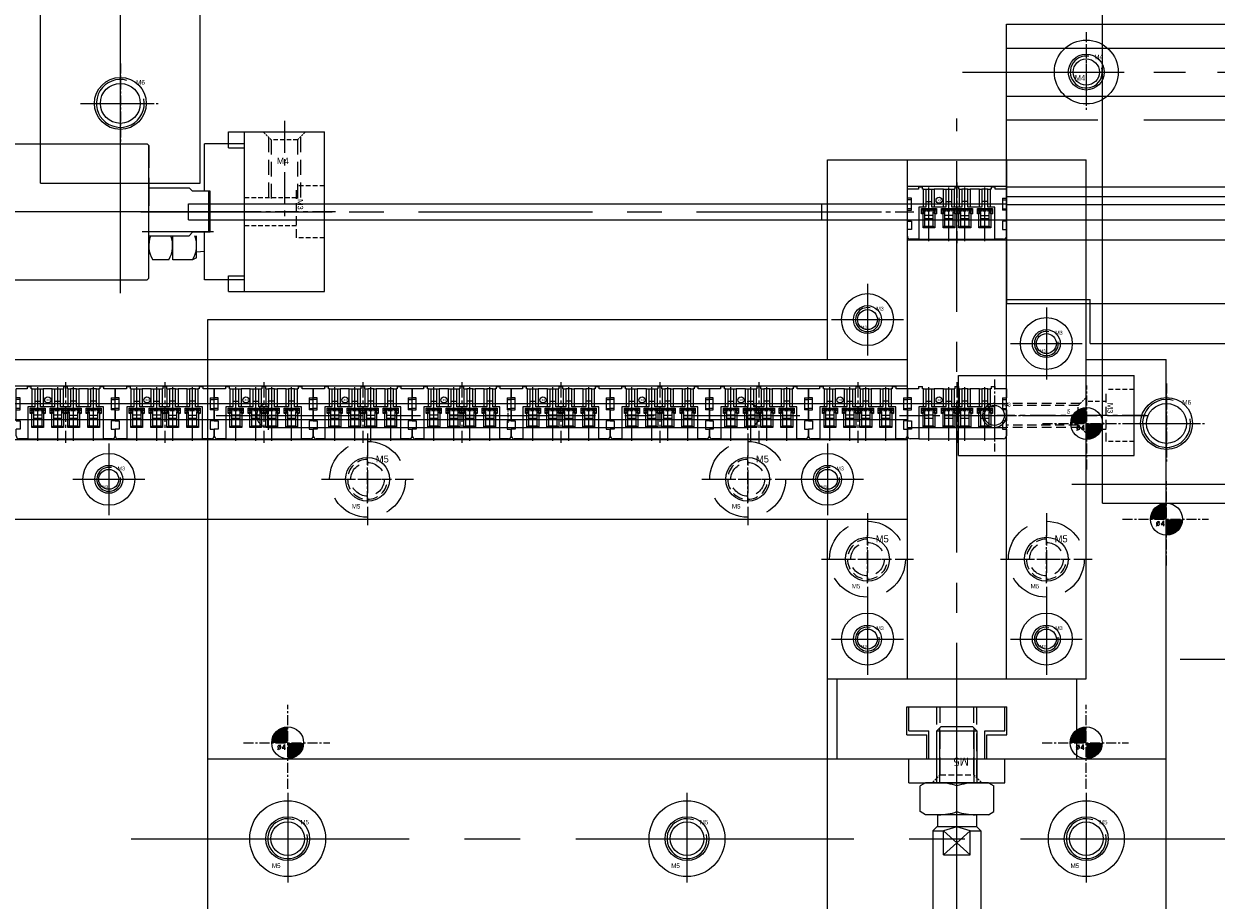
# Model space of a CAD drawing. Header units: millimetres. Extents: x -1657 to 8845, y -11980 to 3013.
# Tile 115 of 256: x 136 to 285, y 552 to 662. Entities that reach past the tile are written whole.
import ezdxf

# ---------------------------------------------------------------- set-up
doc = ezdxf.new("R2010")
doc.units = ezdxf.units.MM
doc.linetypes.add('CENTER', pattern=[2, 1.25, -0.25, 0.25, -0.25])
doc.linetypes.add('DASHED', pattern=[0.75, 0.5, -0.25])
for name, color, linetype in [('图层1', 5, 'Continuous'), ('图层10', 192, 'Continuous'), ('图层11', 234, 'Continuous'), ('图层13', 17, 'Continuous'), ('图层138', 141, 'Continuous'), ('图层167', 7, 'Continuous'), ('图层178', 11, 'Continuous'), ('图层2', 2, 'Continuous'), ('图层3', 6, 'Continuous'), ('图层4', 241, 'Continuous'), ('图层5', 111, 'Continuous'), ('图层6', 151, 'Continuous'), ('图层60', 143, 'Continuous'), ('图层64', 190, 'Continuous'), ('图层8', 201, 'Continuous'), ('图层82', 193, 'Continuous'), ('图层86', 101, 'Continuous'), ('图层9', 32, 'Continuous'), ('推料气缸', 251, 'Continuous'), ('错位', 252, 'Continuous')]:
    doc.layers.add(name, color=color, linetype=linetype)
doc.styles.add('SIMPLEX', font='SIMPLEX')

# ---------------------------------------------------------------- blocks, each defined once
blk = doc.blocks.new('A7B7')
at = {"color": 1, "lineweight": 9, "ltscale": 0.03}
for p, q in [((0, 0), (0, -6.72)), ((2.5, 0), (2.5, -6.72)), ((4.5, 0), (4.5, -6.72)), ((7, 0), (7, -6.72))]:
    blk.add_line(p, q, dxfattribs=at)
at = {"color": 1, "linetype": 'CENTER', "ltscale": 1.5196}
blk.add_line((3.5, -7.32), (3.5, 0.27), dxfattribs=at)
at = {"color": 7, "linetype": 'Continuous', "lineweight": 15}
for p, q in [((-2.7, -1.43), (-2.7, -0.6)), ((-2.2, -1.43), (-2.7, -1.43)), ((-2.35, -0.25), (-1.25, -0.25)), ((-2.2, -2.48), (-2.2, -1.43)), ((8.25, -0.25), (-1.25, -0.25)), ((-1.25, -0.25), (-1.25, -4.25)), ((8.25, -0.25), (9.35, -0.25)), ((8.25, -4.25), (8.25, -0.25)), ((9.2, -2.48), (9.2, -1.43)), ((9.2, -1.43), (9.7, -1.43)), ((9.7, -0.6), (9.7, -1.43)), ((-2.7, -3.85), (-2.7, -2.48)), ((-2.7, -2.48), (-2.2, -2.48)), ((-0.74, -1.66), (-0.54, -1.86)), ((-0.74, -3.39), (-0.74, -1.66)), ((-0.74, -1.66), (0.74, -1.66)), ((-0.54, -1.86), (-0.54, -3.59)), ((0.54, -1.86), (-0.54, -1.86)), ((-0.54, -2.76), (0.54, -2.76)), ((0.74, -1.66), (0.54, -1.86)), ((0.54, -3.59), (0.54, -1.86)), ((0.74, -1.66), (0.74, -3.39)), ((1.76, -1.66), (1.96, -1.86)), ((1.76, -3.39), (1.76, -1.66)), ((1.76, -1.66), (3.24, -1.66)), ((1.96, -1.86), (1.96, -3.59)), ((3.04, -1.86), (1.96, -1.86)), ((1.96, -2.76), (3.04, -2.76)), ((3.24, -1.66), (3.04, -1.86)), ((3.04, -3.59), (3.04, -1.86)), ((3.24, -1.66), (3.24, -3.39)), ((3.76, -1.66), (3.96, -1.86)), ((3.76, -3.39), (3.76, -1.66)), ((3.76, -1.66), (5.24, -1.66)), ((3.96, -1.86), (3.96, -3.59)), ((5.04, -1.86), (3.96, -1.86)), ((3.96, -2.76), (5.04, -2.76)), ((5.24, -1.66), (5.04, -1.86)), ((5.04, -3.59), (5.04, -1.86)), ((5.24, -1.66), (5.24, -3.39)), ((6.26, -1.66), (6.46, -1.86)), ((6.26, -3.39), (6.26, -1.66)), ((6.26, -1.66), (7.74, -1.66)), ((6.46, -1.86), (6.46, -3.59)), ((7.54, -1.86), (6.46, -1.86)), ((6.46, -2.76), (7.54, -2.76)), ((7.74, -1.66), (7.54, -1.86)), ((7.54, -3.59), (7.54, -1.86)), ((7.74, -1.66), (7.74, -3.39)), ((9.7, -2.48), (9.2, -2.48)), ((9.7, -2.48), (9.7, -3.85)), ((-2.7, -3.85), (-2.7, -4.05)), ((-2.7, -3.85), (-2.2, -3.85)), ((-2.7, -4.05), (-2.7, -5.15)), ((-2.2, -4.05), (-2.7, -4.05)), ((-2.2, -5.35), (-2.2, -3.85)), ((-1.25, -4.25), (-0.67, -4.25)), ((-0.74, -3.59), (-0.94, -3.39)), ((-0.94, -4.08), (-0.94, -3.39)), ((-0.94, -3.39), (-0.74, -3.39)), ((-0.74, -3.88), (-0.94, -4.08)), ((0.94, -4.08), (-0.94, -4.08)), ((-0.74, -3.39), (-0.54, -3.59)), ((-0.74, -3.59), (-0.74, -3.88)), ((-0.54, -3.59), (-0.74, -3.59)), ((-0.74, -3.88), (0.74, -3.88)), ((-0.67, -4.25), (-0.37, -4.25)), ((-0.67, -6.5), (-0.67, -4.25)), ((0.54, -3.21), (-0.54, -3.21)), ((-0.54, -3.88), (-0.54, -3.59)), ((-0.37, -4.25), (-0.37, -6.5)), ((0.38, -4.25), (0.68, -4.25)), ((0.38, -6.5), (0.38, -4.25)), ((0.74, -3.39), (0.54, -3.59)), ((0.54, -3.59), (0.54, -3.88)), ((0.74, -3.59), (0.54, -3.59)), ((0.68, -4.25), (1.83, -4.25)), ((0.68, -4.25), (0.68, -6.5)), ((0.74, -3.59), (0.94, -3.39)), ((0.74, -3.39), (0.94, -3.39)), ((0.74, -3.88), (0.74, -3.59)), ((0.74, -3.88), (0.94, -4.08)), ((0.94, -3.39), (0.94, -4.08)), ((1.76, -3.59), (1.56, -3.39)), ((1.56, -4.08), (1.56, -3.39)), ((1.56, -3.39), (1.76, -3.39)), ((1.76, -3.88), (1.56, -4.08)), ((3.44, -4.08), (1.56, -4.08)), ((1.76, -3.39), (1.96, -3.59)), ((1.76, -3.59), (1.76, -3.88)), ((1.96, -3.59), (1.76, -3.59)), ((1.76, -3.88), (3.24, -3.88)), ((1.83, -4.25), (2.13, -4.25)), ((1.83, -6.5), (1.83, -4.25)), ((3.04, -3.21), (1.96, -3.21)), ((1.96, -3.88), (1.96, -3.59)), ((2.13, -4.25), (2.13, -6.5)), ((2.88, -4.25), (3.18, -4.25)), ((2.88, -6.5), (2.88, -4.25)), ((3.24, -3.39), (3.04, -3.59)), ((3.04, -3.59), (3.04, -3.88)), ((3.24, -3.59), (3.04, -3.59)), ((3.18, -4.25), (3.83, -4.25)), ((3.18, -4.25), (3.18, -6.5)), ((3.24, -3.59), (3.44, -3.39)), ((3.24, -3.39), (3.44, -3.39)), ((3.24, -3.88), (3.24, -3.59)), ((3.24, -3.88), (3.44, -4.08)), ((3.44, -3.39), (3.44, -4.08)), ((3.76, -3.59), (3.56, -3.39)), ((3.56, -4.08), (3.56, -3.39)), ((3.56, -3.39), (3.76, -3.39)), ((3.76, -3.88), (3.56, -4.08)), ((5.44, -4.08), (3.56, -4.08)), ((3.76, -3.39), (3.96, -3.59)), ((3.76, -3.59), (3.76, -3.88)), ((3.96, -3.59), (3.76, -3.59)), ((3.76, -3.88), (5.24, -3.88)), ((3.83, -4.25), (4.13, -4.25)), ((3.83, -6.5), (3.83, -4.25)), ((3.96, -3.21), (5.04, -3.21)), ((3.96, -3.59), (3.96, -3.88)), ((4.13, -4.25), (4.13, -6.5)), ((4.88, -4.25), (5.18, -4.25)), ((4.88, -6.5), (4.88, -4.25)), ((5.24, -3.39), (5.04, -3.59)), ((5.04, -3.88), (5.04, -3.59)), ((5.24, -3.59), (5.04, -3.59)), ((5.18, -4.25), (6.33, -4.25)), ((5.18, -4.25), (5.18, -6.5)), ((5.24, -3.59), (5.44, -3.39)), ((5.24, -3.39), (5.44, -3.39)), ((5.24, -3.88), (5.24, -3.59)), ((5.24, -3.88), (5.44, -4.08)), ((5.44, -3.39), (5.44, -4.08)), ((6.26, -3.59), (6.06, -3.39)), ((6.06, -4.08), (6.06, -3.39)), ((6.06, -3.39), (6.26, -3.39)), ((6.26, -3.88), (6.06, -4.08)), ((7.94, -4.08), (6.06, -4.08)), ((6.26, -3.39), (6.46, -3.59)), ((6.26, -3.59), (6.26, -3.88)), ((6.46, -3.59), (6.26, -3.59)), ((6.26, -3.88), (7.74, -3.88)), ((6.33, -4.25), (6.63, -4.25)), ((6.33, -6.5), (6.33, -4.25)), ((6.46, -3.21), (7.54, -3.21)), ((6.46, -3.59), (6.46, -3.88)), ((6.63, -4.25), (6.63, -6.5)), ((7.38, -4.25), (7.68, -4.25)), ((7.38, -6.5), (7.38, -4.25)), ((7.74, -3.39), (7.54, -3.59)), ((7.54, -3.88), (7.54, -3.59)), ((7.74, -3.59), (7.54, -3.59)), ((7.68, -4.25), (8.25, -4.25)), ((7.68, -4.25), (7.68, -6.5)), ((7.74, -3.59), (7.94, -3.39)), ((7.74, -3.39), (7.94, -3.39)), ((7.74, -3.88), (7.74, -3.59)), ((7.74, -3.88), (7.94, -4.08)), ((7.94, -3.39), (7.94, -4.08)), ((9.2, -3.85), (9.2, -5.35)), ((9.7, -3.85), (9.2, -3.85)), ((9.2, -4.05), (9.7, -4.05)), ((9.7, -3.85), (9.7, -4.05)), ((9.7, -4.05), (9.7, -5.15)), ((-2.7, -5.15), (-2.7, -5.35)), ((-2.2, -5.15), (-2.7, -5.15)), ((-2.2, -5.35), (-2.7, -5.35)), ((-2.7, -6.5), (-2.7, -5.35)), ((-0.37, -4.95), (0.38, -4.95)), ((2.13, -4.95), (2.88, -4.95)), ((4.88, -4.95), (4.13, -4.95)), ((7.38, -4.95), (6.63, -4.95)), ((9.2, -5.15), (9.7, -5.15)), ((9.2, -5.35), (9.7, -5.35)), ((9.7, -5.15), (9.7, -5.35)), ((9.7, -5.35), (9.7, -6.5)), ((-2.7, -6.5), (-1.3, -6.5)), ((-1.3, -6.5), (-1.3, -6.8)), ((-0.8, -6.8), (-1.3, -6.8)), ((-0.8, -6.5), (-0.67, -6.5)), ((-0.8, -6.8), (-0.8, -6.5)), ((-0.37, -6.5), (-0.67, -6.5)), ((-0.37, -6.5), (0.38, -6.5)), ((0.68, -6.5), (0.38, -6.5)), ((0.68, -6.5), (1.83, -6.5)), ((2.13, -6.5), (1.83, -6.5)), ((2.13, -6.5), (2.88, -6.5)), ((3.18, -6.5), (2.88, -6.5)), ((3.18, -6.5), (3.25, -6.5)), ((3.25, -6.5), (3.25, -6.8)), ((3.75, -6.8), (3.25, -6.8)), ((3.75, -6.5), (3.83, -6.5)), ((3.75, -6.8), (3.75, -6.5)), ((4.13, -6.5), (3.83, -6.5)), ((4.88, -6.5), (4.13, -6.5)), ((5.18, -6.5), (4.88, -6.5)), ((5.18, -6.5), (6.33, -6.5)), ((6.63, -6.5), (6.33, -6.5)), ((7.38, -6.5), (6.63, -6.5)), ((7.68, -6.5), (7.38, -6.5)), ((7.68, -6.5), (7.8, -6.5)), ((7.8, -6.5), (7.8, -6.8)), ((8.3, -6.8), (7.8, -6.8)), ((8.3, -6.8), (8.3, -6.5)), ((8.3, -6.5), (9.7, -6.5))]:
    blk.add_line(p, q, dxfattribs=at)
at = {"color": 1, "linetype": 'CENTER', "lineweight": 15, "ltscale": 0.34336}
for p, q in [((-0.86, -3.74), (0.86, -3.74)), ((1.64, -3.74), (3.36, -3.74)), ((3.64, -3.74), (5.36, -3.74)), ((6.14, -3.74), (7.86, -3.74))]:
    blk.add_line(p, q, dxfattribs=at)
at = {"color": 7, "linetype": 'Continuous'}
blk.add_circle((5.73, -5.11), 0.388, dxfattribs=at)
at = {"color": 7, "linetype": 'Continuous', "lineweight": 15}
for centre, start, end in [((-2.35, -0.6), 90, 180), ((9.35, -0.6), 0, 90)]:
    blk.add_arc(centre, 0.35, start, end, dxfattribs=at)
at = {"color": 7, "linetype": 'Continuous', "insert": (5.46, -4.9), "char_height": 0.33, "width": 1.0371, "attachment_point": 1}
blk.add_mtext('xx', dxfattribs=at)
blk = doc.blocks.new('5P1')
at = {"color": 1, "linetype": 'CENTER', "ltscale": 2.3}
for p, q in [((0, 5.75), (0, -5.75)), ((-5.75, 0), (5.75, 0))]:
    blk.add_line(p, q, dxfattribs=at)
at = {"color": 4, "linetype": 'DASHED', "ltscale": 9.943333}
blk.add_circle((0, 0), 4.75, dxfattribs=at)
at = {"ltscale": 3}
blk.add_circle((0, 0), 2.75, dxfattribs=at)
blk.add_text('M5', height=0.56).set_placement((-1.97, -3.66))
blk = doc.blocks.new('5E')
at = {"color": 1, "linetype": 'CENTER', "ltscale": 1.2}
for p, q in [((0, -3), (0, 3)), ((-3, 0), (3, 0))]:
    blk.add_line(p, q, dxfattribs=at)
at = {"color": 4, "linetype": 'DASHED', "ltscale": 4.396}
blk.add_circle((0, 0), 2.1, dxfattribs=at)
at = {"color": 4, "linetype": 'DASHED', "ltscale": 2.616667}
blk.add_arc((0, 0), 2.5, 90, 0, dxfattribs=at)
at = {"ltscale": 0.5}
blk.add_text('M5', height=0.873, dxfattribs=at).set_placement((1.04, 2.11))
blk = doc.blocks.new('3C')
at = {"color": 1, "linetype": 'CENTER'}
for p, q in [((0, 4.5), (0, -4.5)), ((-4.5, 0), (4.5, 0))]:
    blk.add_line(p, q, dxfattribs=at)
blk.add_circle((0, 0), 1.25)
at = {"color": 2, "linetype": 'Continuous'}
blk.add_arc((0, 0), 1.5, 77.2897, 8.5828, dxfattribs=at)
blk.add_text('M3', height=0.484).set_placement((1.11, 1.12))
blk = doc.blocks.new('3A')
at = {"color": 1, "linetype": 'CENTER'}
for p, q in [((0, 4.25), (0, -4.25)), ((-4.25, 0), (4.25, 0))]:
    blk.add_line(p, q, dxfattribs=at)
for radius in [3.25, 1.75]:
    blk.add_circle((0, 0), radius)
blk.add_text('M3', height=0.371).set_placement((-0.8, -1.11))
blk = doc.blocks.new('D8C3')
at = {"layer": '图层6', "color": 1, "linetype": 'CENTER', "ltscale": 3.6}
blk.add_line((2.1, -3), (2.1, 10.08), dxfattribs=at)
at = {"layer": '图层6', "color": 4, "linetype": 'DASHED', "ltscale": 4.466667}
for p, q in [((-0.4, -0.4), (-0.4, 8.5)), ((4.6, -0.4), (4.6, 8.5))]:
    blk.add_line(p, q, dxfattribs=at)
at = {"layer": '图层6', "color": 4, "linetype": 'DASHED', "ltscale": 4.333333}
for p, q in [((0, 0), (0, 8.5)), ((4.2, 0), (4.2, 8.5))]:
    blk.add_line(p, q, dxfattribs=at)
at = {"layer": '图层6', "color": 4, "linetype": 'DASHED', "ltscale": 0.471405}
for p, q in [((0, 0), (-1, -1)), ((4.2, 0), (5.2, -1))]:
    blk.add_line(p, q, dxfattribs=at)
at = {"layer": '图层6', "color": 4, "linetype": 'DASHED', "ltscale": 1.4}
blk.add_line((0, 0), (4.2, 0), dxfattribs=at)
at = {"layer": '图层6'}
blk.add_text('M5', height=1.031, rotation=180, dxfattribs=at).set_placement((3.59, 2.16))
blk = doc.blocks.new('5A')
at = {"color": 1, "linetype": 'CENTER'}
for p, q in [((0, 5.75), (0, -5.75)), ((-5.75, 0), (5.75, 0))]:
    blk.add_line(p, q, dxfattribs=at)
for radius in [4.75, 2.75]:
    blk.add_circle((0, 0), radius)
blk.add_text('M5', height=0.56).set_placement((-1.97, -3.66))
blk = doc.blocks.new('5C')
at = {"color": 1, "linetype": 'CENTER'}
for p, q in [((0, 4.5), (0, -4.5)), ((-4.5, 0), (4.5, 0))]:
    blk.add_line(p, q, dxfattribs=at)
blk.add_circle((0, 0), 2.1)
at = {"color": 2, "linetype": 'Continuous'}
blk.add_arc((0, 0), 2.5, 70.7735, 12.493, dxfattribs=at)
blk.add_text('M5', height=0.54).set_placement((1.62, 1.8))
blk = doc.blocks.new('DAC1')
at = {"layer": '图层3', "color": 4, "linetype": 'DASHED', "ltscale": 0.471405}
for p, q in [((0, 2.47), (1, 3.47)), ((0, 0), (1, -1))]:
    blk.add_line(p, q, dxfattribs=at)
at = {"layer": '图层3', "color": 4, "linetype": 'DASHED', "ltscale": 2.420833}
for p, q in [((0.26, 2.74), (-9, 2.74)), ((0.26, -0.26), (-9, -0.26))]:
    blk.add_line(p, q, dxfattribs=at)
at = {"layer": '图层3', "color": 4, "linetype": 'DASHED', "ltscale": 2.333333}
for p, q in [((0, 2.47), (-9, 2.47)), ((0, 0), (-9, 0))]:
    blk.add_line(p, q, dxfattribs=at)
at = {"layer": '图层3', "color": 4, "linetype": 'DASHED', "ltscale": 0.825}
blk.add_line((0, 0), (0, 2.47), dxfattribs=at)
at = {"layer": '图层3', "color": 1, "linetype": 'CENTER', "ltscale": 2.55}
blk.add_line((2.26, 1.24), (-10.22, 1.24), dxfattribs=at)
at = {"layer": '图层3'}
blk.add_text('M3', height=0.326, rotation=270, dxfattribs=at).set_placement((-1.37, 2.05))
blk = doc.blocks.new('E52E')
at = {"layer": '推料气缸'}
for p, q in [((-117.8, 0), (-112.8, 0)), ((-117.8, 0), (-117.8, -17)), ((-105.6, 0), (-105.8, -0.2)), ((0, 0), (-105.6, 0)), ((0, 0), (0.2, -0.2)), ((-112.8, 0), (-112.8, -5.93)), ((-105.8, -0.2), (-105.8, -16.8)), ((0.2, -0.2), (0.2, -16.8)), ((-111.8, -2.75), (-111.3, -2.5)), ((-111.8, -2.75), (-111.8, -5.5)), ((-111.3, -2.5), (-108.8, -2.5)), ((-108.8, -2.5), (-108.8, -5.5)), ((-108.3, -2.5), (-106.3, -2.5)), ((-112.8, -3.53), (-111.8, -3.43)), ((-112.8, -3.53), (-112.8, -5.5)), ((-113.5, -5.93), (-111.3, -5.93)), ((-113.5, -5.93), (-113.5, -11.08)), ((-113.3, -8.5), (-113.3, -5.93)), ((-111.3, -5.93), (-110.87, -5.5)), ((-105.8, -5.5), (-110.87, -5.5)), ((-85.8, -7.5), (-85.8, -5.5)), ((-8.3, -7.5), (-8.3, -5.5)), ((-113.3, -11.08), (-113.3, -8.5)), ((-85.8, -9), (-85.8, -8)), ((-8.3, -9), (-8.3, -8)), ((-105.8, -12.75), (-105.8, -9.25)), ((-85.8, -9.5), (-85.8, -11.5)), ((-8.3, -9.5), (-8.3, -11.5)), ((-113.5, -11.08), (-111.3, -11.08)), ((-112.8, -11.08), (-112.8, -17)), ((-111.3, -11.08), (-110.87, -11.5)), ((-105.8, -11.5), (-110.87, -11.5)), ((-105.8, -16.8), (-105.8, -14)), ((-117.8, -17), (-112.8, -17)), ((-105.8, -16.8), (-105.6, -17)), ((0, -17), (-105.6, -17)), ((0, -17), (0.2, -16.8))]:
    blk.add_line(p, q, dxfattribs=at)
at = {"layer": '推料气缸', "ltscale": 4}
for p, q in [((-113.92, -6), (-104.97, -6)), ((-119.58, -8.5), (1.43, -8.5))]:
    blk.add_line(p, q, dxfattribs=at)
at = {"layer": '推料气缸'}
for centre, radius in [((-85.8, -8.5), 2.1), ((-8.3, -8.5), 2.1), ((-85.8, -8.5), 0.75), ((-8.3, -8.5), 0.75)]:
    blk.add_circle(centre, radius, dxfattribs=at)
for centre, radius, start, end in [((-108.48, -4.25), 3.32, 148.23, 202.091), ((-105.48, -4.25), 3.32, 148.23, 202.091), ((-109.12, -4.25), 3.32, 337.909, 31.77), ((-85.8, -8.5), 2.5, 95, 5), ((-8.3, -8.5), 2.5, 95, 5)]:
    blk.add_arc(centre, radius, start, end, dxfattribs=at)
at = {"layer": '推料气缸', "insert": (-72.45, -11.09), "char_height": 3.5, "width": 35.8492, "attachment_point": 1}
blk.add_mtext('TYPE:TN10X60', dxfattribs=at)
blk = doc.blocks.new('E63D')
at = {"layer": '图层11', "color": 1, "linetype": 'CENTER', "ltscale": 3.2}
blk.add_line((-1.65, 2.38), (-1.65, -9.55), dxfattribs=at)
at = {"layer": '图层11', "color": 4, "linetype": 'DASHED', "ltscale": 0.471405}
for p, q in [((-3.3, 0), (-4.3, 1)), ((0, 0), (1, 1))]:
    blk.add_line(p, q, dxfattribs=at)
at = {"layer": '图层11', "color": 4, "linetype": 'DASHED', "ltscale": 3.783333}
for p, q in [((-3.65, 0.35), (-3.65, -8)), ((0.35, 0.35), (0.35, -8))]:
    blk.add_line(p, q, dxfattribs=at)
at = {"layer": '图层11', "color": 4, "linetype": 'DASHED', "ltscale": 1.1}
blk.add_line((0, 0), (-3.3, 0), dxfattribs=at)
at = {"layer": '图层11', "color": 4, "linetype": 'DASHED', "ltscale": 3.666667}
for p, q in [((-3.3, 0), (-3.3, -8)), ((0, 0), (0, -8))]:
    blk.add_line(p, q, dxfattribs=at)
at = {"layer": '图层11'}
blk.add_text('M4', height=0.814, dxfattribs=at).set_placement((-2.61, -3.02))
blk = doc.blocks.new('E698')
at = {"layer": '图层11', "color": 4, "linetype": 'DASHED', "ltscale": 2.166667}
blk.add_line((0, 0), (0, 6.5), dxfattribs=at)
at = {"layer": '图层11', "color": 4, "linetype": 'DASHED', "ltscale": 1.166667}
for p, q in [((3.5, 6.5), (0, 6.5)), ((3.5, 0), (0, 0))]:
    blk.add_line(p, q, dxfattribs=at)
at = {"layer": '图层11', "color": 4, "linetype": 'DASHED', "ltscale": 1.125}
for p, q in [((0, 5), (-6.5, 5)), ((0, 1.5), (-6.5, 1.5))]:
    blk.add_line(p, q, dxfattribs=at)
at = {"layer": '图层11', "color": 1, "linetype": 'CENTER', "ltscale": 2.329099}
blk.add_line((4.91, 3.25), (-8.12, 3.25), dxfattribs=at)
at = {"layer": '图层11', "linetype": 'DASHED', "ltscale": 3}
blk.add_text('M3', height=0.686, rotation=270, dxfattribs=at).set_placement((0.15, 4.83))
blk = doc.blocks.new('4A')
at = {"color": 1, "linetype": 'CENTER'}
for p, q in [((0, 5), (0, -5)), ((-5, 0), (5, 0))]:
    blk.add_line(p, q, dxfattribs=at)
for radius in [4, 2.25]:
    blk.add_circle((0, 0), radius)
blk.add_text('M4', height=0.697).set_placement((-1.44, -1.08))
blk = doc.blocks.new('4C')
at = {"color": 1, "linetype": 'CENTER', "ltscale": 1.3982}
for p, q in [((0, 3.5), (0, -3.5)), ((-3.5, 0), (3.5, 0))]:
    blk.add_line(p, q, dxfattribs=at)
blk.add_circle((0, 0), 1.65)
at = {"color": 2, "linetype": 'Continuous'}
blk.add_arc((0, 0), 2, 80.7475, 15.0508, dxfattribs=at)
blk.add_text('M4', height=0.558).set_placement((1.01, 1.61))
blk = doc.blocks.new('1A073')
at = {"layer": '错位'}
for p, q in [((1.66, -99.32), (1.66, 17)), ((-0.34, 16), (-0.84, 15.5)), ((-0.84, 15.5), (4.16, 15.5)), ((-0.84, 9), (-0.84, 15.5)), ((-0.47, 9), (-0.47, 15.88)), ((3.66, 16), (-0.34, 16)), ((4.16, 15.5), (3.66, 16)), ((3.78, 15.88), (3.78, 9)), ((4.16, 15.5), (4.16, 9)), ((-2.29, 9), (-2.96, 8.61)), ((5.61, 9), (-2.29, 9)), ((5.61, 9), (6.28, 8.61)), ((-2.96, 5.39), (-2.96, 8.61)), ((1.66, 5.39), (1.66, 8.61)), ((6.28, 5.39), (6.28, 8.61)), ((-2.29, 5), (-2.96, 5.39)), ((5.61, 5), (-2.29, 5)), ((4.16, 5), (-0.84, 5)), ((-0.84, 5), (-0.84, 5)), ((-0.79, 5), (-0.79, 3.5)), ((-0.47, 5), (-0.47, 5)), ((3.78, 5), (3.78, 5)), ((4.11, 5), (4.11, 3.5)), ((4.16, 5), (4.16, 5)), ((5.61, 5), (6.28, 5.39)), ((-0.84, 3.5), (-1.34, 3)), ((-1.34, 3), (-1.34, -28)), ((-1.34, 3), (0, 3)), ((4.16, 3.5), (-0.84, 3.5)), ((1.66, 3.5), (0, 3)), ((0, 0), (0, 3)), ((0, 3), (3.32, 0)), ((3.32, 3), (0, 0)), ((3.32, 3), (1.66, 3.5)), ((3.32, 0), (3.32, 3)), ((3.32, 3), (4.66, 3)), ((4.16, 3.5), (4.66, 3)), ((4.66, 3), (4.66, -28)), ((-14.34, -98), (-14.34, -28)), ((17.66, -28), (-14.34, -28)), ((-10.79, -98), (-10.79, -28)), ((-7.39, -31.8), (-7.39, -28)), ((1.31, -98), (1.31, -28)), ((2.01, -98), (2.01, -28)), ((10.71, -31.8), (10.71, -28)), ((14.11, -98), (14.11, -28)), ((17.66, -98), (17.66, -28)), ((-5.34, -33.67), (-5.34, -30.53)), ((8.66, -33.67), (8.66, -30.53)), ((-5.34, -34.33), (-5.34, -35.67)), ((8.66, -34.33), (8.66, -35.67)), ((-6.68, -35), (-9.81, -35)), ((-6.01, -35), (-4.68, -35)), ((-4.01, -35), (-0.88, -35)), ((7.32, -35), (4.19, -35)), ((7.99, -35), (9.32, -35)), ((9.99, -35), (13.12, -35)), ((-5.34, -36.33), (-5.34, -39.47)), ((8.66, -36.33), (8.66, -39.47)), ((-7.39, -98), (-7.39, -38.2)), ((10.71, -98), (10.71, -38.2)), ((17.66, -98), (-14.34, -98))]:
    blk.add_line(p, q, dxfattribs=at)
at = {"layer": '错位', "ltscale": 1.625}
blk.add_line((0, 0), (3.32, 0), dxfattribs=at)
at = {"layer": '错位'}
for centre, radius in [((-5.34, -35), 3.8), ((8.66, -35), 3.8), ((-5.34, -35), 2.25), ((8.66, -35), 2.25)]:
    blk.add_circle(centre, radius, dxfattribs=at)
for centre, start, end in [((-0.65, 1.9), 71.0158, 90), ((3.97, 1.9), 90, 108.9842), ((-0.65, 12.1), 270, 288.9842), ((3.97, 12.1), 251.0158, 270)]:
    blk.add_arc(centre, 7.1, start, end, dxfattribs=at)
blk.add_text('MD-16X30-S', height=2.5, rotation=270, dxfattribs=at).set_placement((5.44, -42.9))
blk = doc.blocks.new('6C')
at = {"color": 1, "linetype": 'CENTER'}
for p, q in [((0, 5), (0, -5)), ((-5, 0), (5, 0))]:
    blk.add_line(p, q, dxfattribs=at)
blk.add_circle((0, 0), 2.5)
at = {"color": 2, "linetype": 'Continuous'}
blk.add_arc((0, 0), 3, 73.9359, 10.9553, dxfattribs=at)
blk.add_text('M6', height=0.586).set_placement((1.96, 2.34))
blk = doc.blocks.new('2BE04')
at = {"layer": '图层138', "color": 1, "linetype": 'CENTER', "lineweight": -3, "ltscale": 80.736}
blk.add_line((-51.84, -100), (301.84, -100), dxfattribs=at)
blk = doc.blocks.new('4w')
at = {"color": 1, "linetype": 'CENTER'}
for p, q in [((0, -5.77), (0, 4.77)), ((-5.52, 0), (5.27, 0))]:
    blk.add_line(p, q, dxfattribs=at)
at = {"const_width": 2}
for points in [[(0, 1, 0.414214), (-1, 0, 1)], [(0, -1, 0.414214), (1, 0, 1)]]:
    blk.add_lwpolyline(points, format="xyb", dxfattribs=at)
blk.add_circle((0, 0), 2)
at = {"style": 'SIMPLEX'}
blk.add_text('%%c4', height=0.667, dxfattribs=at).set_placement((-1.34, -0.88))
blk = doc.blocks.new('6C22B')
at = {"layer": '图层178', "color": 4, "linetype": 'DASHED', "ltscale": 2.166667}
blk.add_line((0, 0), (0, 6.5), dxfattribs=at)
at = {"layer": '图层178', "color": 4, "linetype": 'DASHED', "ltscale": 1.166667}
for p, q in [((3.5, 6.5), (0, 6.5)), ((3.5, 0), (0, 0))]:
    blk.add_line(p, q, dxfattribs=at)
at = {"layer": '图层178', "color": 4, "linetype": 'DASHED', "ltscale": 1.125}
for p, q in [((0, 5), (-2.5, 5)), ((0, 1.5), (-2.5, 1.5))]:
    blk.add_line(p, q, dxfattribs=at)
at = {"layer": '图层178', "color": 1, "linetype": 'CENTER', "ltscale": 2.329099}
blk.add_line((4.91, 3.25), (-4.12, 3.25), dxfattribs=at)
at = {"layer": '图层178', "linetype": 'DASHED', "ltscale": 3}
blk.add_text('M3', height=0.686, rotation=270, dxfattribs=at).set_placement((0.15, 4.83))

msp = doc.modelspace()

# ---------------------------------------------------------------- linework, layer by layer
at = {"layer": '图层1'}
for p, q in [((46.5098, 619.9368), (246.5098, 619.9368)), ((246.5098, 599.9368), (246.5098, 619.9368)), ((46.5098, 616.6368), (246.5098, 616.6368)), ((46.5098, 614.4368), (246.5098, 614.4368)), ((46.5098, 612.4368), (246.5098, 612.4368)), ((46.5098, 609.9368), (246.5098, 609.9368)), ((46.5098, 599.9368), (246.5098, 599.9368))]:
    msp.add_line(p, q, dxfattribs=at)
at = {"layer": '图层10', "ltscale": 1.625}
for p, q in [((156.5098, 639.4368), (236.5098, 639.4368)), ((156.5098, 637.4368), (156.5098, 639.4368)), ((235.8098, 637.4368), (235.8098, 639.4368)), ((236.5098, 637.4368), (236.5098, 639.4368)), ((156.5098, 637.4368), (236.5098, 637.4368))]:
    msp.add_line(p, q, dxfattribs=at)
at = {"layer": '图层10', "color": 1, "linetype": 'CENTER', "ltscale": 17.4}
msp.add_line((150.5098, 638.4368), (242.5098, 638.4368), dxfattribs=at)
at = {"layer": '图层11', "ltscale": 1.625}
for p, q in [((161.5098, 648.4368), (173.5098, 648.4368)), ((161.5098, 646.4368), (161.5098, 648.4368)), ((163.5098, 628.4368), (163.5098, 648.4368)), ((173.5098, 628.4368), (173.5098, 648.4368)), ((161.5098, 646.4368), (163.5098, 646.4368)), ((161.5098, 628.4368), (161.5098, 630.4368)), ((161.5098, 630.4368), (163.5098, 630.4368)), ((161.5098, 628.4368), (173.5098, 628.4368))]:
    msp.add_line(p, q, dxfattribs=at)
at = {"layer": '图层11', "color": 4, "linetype": 'DASHED', "ltscale": 3.333333}
for p, q in [((163.5098, 639.4368), (173.5098, 639.4368)), ((163.5098, 637.4368), (173.5098, 637.4368))]:
    msp.add_line(p, q, dxfattribs=at)
at = {"layer": '图层11', "color": 1, "linetype": 'CENTER', "ltscale": 2.784}
msp.add_line((160.5498, 638.4368), (174.4698, 638.4368), dxfattribs=at)
at = {"layer": '图层13', "ltscale": 1.375}
for p, q in [((258.9098, 661.9368), (327.7098, 661.9368)), ((258.9098, 626.9368), (258.9098, 661.9368)), ((258.9098, 658.9368), (291.2271, 658.9368)), ((258.9098, 652.9368), (291.2271, 652.9368)), ((258.9098, 641.5768), (595.9098, 641.5768)), ((258.9098, 640.3368), (595.9098, 640.3368)), ((258.9098, 639.3368), (595.9098, 639.3368)), ((258.9098, 637.4368), (595.9098, 637.4368)), ((258.9098, 626.9368), (595.9098, 626.9368))]:
    msp.add_line(p, q, dxfattribs=at)
at = {"layer": '图层13', "color": 1, "linetype": 'CENTER', "ltscale": 15.9616}
msp.add_line((253.4058, 655.9368), (333.2138, 655.9368), dxfattribs=at)
at = {"layer": '图层178', "ltscale": 5}
for p, q in [((252.9098, 617.9368), (274.9098, 617.9368)), ((252.9098, 607.9368), (252.9098, 617.9368)), ((274.9098, 607.9368), (274.9098, 617.9368)), ((252.9098, 607.9368), (274.9098, 607.9368))]:
    msp.add_line(p, q, dxfattribs=at)
at = {"layer": '图层178', "color": 4, "linetype": 'DASHED', "ltscale": 3.333333}
msp.add_line((268.9098, 607.9368), (268.9098, 617.9368), dxfattribs=at)
at = {"layer": '图层178', "color": 1, "linetype": 'CENTER', "ltscale": 5.104}
msp.add_line((251.1498, 612.9368), (276.6698, 612.9368), dxfattribs=at)
at = {"layer": '图层2', "color": 1, "linetype": 'CENTER', "ltscale": 15.08}
msp.add_line((252.7098, 565.6063), (252.7098, 650.1368), dxfattribs=at)
at = {"layer": '图层2'}
for p, q in [((246.5098, 579.9368), (246.5098, 644.9368)), ((246.5098, 644.9368), (258.9098, 644.9368)), ((258.9098, 579.9368), (258.9098, 644.9368)), ((246.5098, 641.6368), (258.9098, 641.6368)), ((246.5098, 639.4368), (258.9098, 639.4368)), ((246.5098, 637.4368), (258.9098, 637.4368)), ((246.5098, 634.9368), (258.9098, 634.9368)), ((237.7098, 579.9368), (246.5098, 579.9368)), ((258.9098, 579.9368), (267.7098, 579.9368)), ((246.4598, 576.4368), (258.9598, 576.4368)), ((246.4598, 572.9368), (248.9598, 572.9368)), ((256.4598, 572.9368), (258.9598, 572.9368)), ((237.7098, 569.9368), (248.9598, 569.9368)), ((256.4598, 569.9368), (267.7098, 569.9368))]:
    msp.add_line(p, q, dxfattribs=at)
at = {"layer": '图层2', "ltscale": 0.75}
for p, q in [((237.7098, 569.9368), (237.7098, 579.9368)), ((267.7098, 569.9368), (267.7098, 579.9368)), ((246.4598, 572.9368), (246.4598, 576.4368)), ((258.9598, 572.9368), (258.9598, 576.4368)), ((248.9598, 569.9368), (248.9598, 572.9368)), ((256.4598, 569.9368), (256.4598, 572.9368))]:
    msp.add_line(p, q, dxfattribs=at)
at = {"layer": '图层3'}
for p, q in [((236.5098, 644.9368), (258.9098, 644.9368)), ((236.5098, 619.9368), (236.5098, 644.9368)), ((246.5098, 579.9368), (246.5098, 644.9368)), ((258.9098, 579.9368), (258.9098, 644.9368)), ((236.5098, 639.4368), (246.5098, 639.4368)), ((236.5098, 637.4368), (246.5098, 637.4368)), ((258.9098, 626.9368), (268.9098, 626.9368)), ((268.9098, 579.9368), (268.9098, 626.9368)), ((236.5098, 619.9368), (246.5098, 619.9368)), ((236.5098, 579.9368), (236.5098, 599.9368)), ((236.5098, 599.9368), (246.5098, 599.9368)), ((236.5098, 579.9368), (268.9098, 579.9368))]:
    msp.add_line(p, q, dxfattribs=at)
at = {"layer": '图层3', "color": 1, "linetype": 'CENTER', "ltscale": 2.32}
msp.add_line((235.7098, 638.4368), (247.3098, 638.4368), dxfattribs=at)
at = {"layer": '图层4'}
for p, q in [((46.5098, 619.9368), (246.5098, 619.9368)), ((246.5098, 599.9368), (246.5098, 619.9368)), ((166.5098, 614.4368), (226.5098, 614.4368)), ((166.5098, 611.4368), (226.5098, 611.4368)), ((46.5098, 599.9368), (246.5098, 599.9368))]:
    msp.add_line(p, q, dxfattribs=at)
at = {"layer": '图层4', "color": 1, "linetype": 'CENTER'}
for p, q in [((166.5098, 611.1368), (166.5098, 614.7368)), ((226.5098, 611.1368), (226.5098, 614.7368))]:
    msp.add_line(p, q, dxfattribs=at)
at = {"layer": '图层4', "color": 1, "linetype": 'CENTER', "ltscale": 0.3712}
msp.add_line((196.5098, 612.0088), (196.5098, 613.8648), dxfattribs=at)
at = {"layer": '图层4', "color": 1, "linetype": 'CENTER', "ltscale": 14.616}
msp.add_line((159.9698, 612.9368), (233.0498, 612.9368), dxfattribs=at)
at = {"layer": '图层4'}
for centre, start, end in [((166.5098, 612.9368), 90, 270), ((226.5098, 612.9368), 270, 90)]:
    msp.add_arc(centre, 1.5, start, end, dxfattribs=at)
at = {"layer": '图层5'}
for p, q in [((236.5098, 644.9368), (268.9098, 644.9368)), ((236.5098, 619.9368), (236.5098, 644.9368)), ((268.9098, 619.9368), (268.9098, 644.9368)), ((158.9098, 509.9368), (158.9098, 624.9368)), ((158.9098, 624.9368), (236.5098, 624.9368)), ((158.9098, 619.9368), (236.5098, 619.9368)), ((268.9098, 619.9368), (278.9098, 619.9368)), ((278.9098, 509.9368), (278.9098, 619.9368)), ((158.9098, 599.9368), (236.5098, 599.9368)), ((236.5098, 509.9368), (236.5098, 599.9368))]:
    msp.add_line(p, q, dxfattribs=at)
at = {"layer": '图层5', "color": 4, "linetype": 'DASHED', "ltscale": 40}
msp.add_line((158.9098, 569.9368), (278.9098, 569.9368), dxfattribs=at)
at = {"layer": '图层5', "color": 1, "linetype": 'CENTER', "ltscale": 27.84}
msp.add_line((149.3098, 559.9368), (288.5098, 559.9368), dxfattribs=at)
at = {"layer": '图层6', "ltscale": 0.75}
for p, q in [((246.7098, 576.4368), (258.7098, 576.4368)), ((246.7098, 573.4368), (246.7098, 576.4368)), ((258.7098, 573.4368), (258.7098, 576.4368)), ((246.7098, 573.4368), (249.2098, 573.4368)), ((249.2098, 569.9368), (249.2098, 573.4368)), ((256.2098, 569.9368), (256.2098, 573.4368)), ((256.2098, 573.4368), (258.7098, 573.4368)), ((246.7098, 566.9368), (246.7098, 569.9368)), ((246.7098, 569.9368), (249.2098, 569.9368)), ((256.2098, 569.9368), (258.7098, 569.9368)), ((258.7098, 566.9368), (258.7098, 569.9368)), ((246.7098, 566.9368), (258.7098, 566.9368))]:
    msp.add_line(p, q, dxfattribs=at)
at = {"layer": '图层60', "ltscale": 1.5}
for p, q in [((270.9598, 601.9368), (270.9598, 814.0085)), ((270.9598, 661.9368), (318.9598, 661.9368)), ((270.9598, 626.9368), (318.9598, 626.9368)), ((270.9598, 621.9368), (318.9598, 621.9368)), ((270.9598, 601.9368), (318.9598, 601.9368))]:
    msp.add_line(p, q, dxfattribs=at)
at = {"layer": '图层60', "color": 1, "linetype": 'CENTER'}
for p, q in [((278.9598, 608.0368), (278.9598, 615.8368)), ((275.0598, 611.9368), (282.8598, 611.9368))]:
    msp.add_line(p, q, dxfattribs=at)
at = {"layer": '图层60', "ltscale": 1.5}
msp.add_circle((278.9598, 611.9368), 3.25, dxfattribs=at)
at = {"layer": '图层64', "color": 1, "linetype": 'CENTER', "ltscale": 39.904}
msp.add_line((147.9598, 628.2485), (147.9598, 827.7685), dxfattribs=at)
at = {"layer": '图层64', "ltscale": 1.625}
for p, q in [((137.9598, 642.0085), (137.9598, 814.0085)), ((157.9598, 642.0085), (157.9598, 814.0085)), ((137.9598, 642.0085), (157.9598, 642.0085))]:
    msp.add_line(p, q, dxfattribs=at)
at = {"layer": '图层64', "color": 1, "linetype": 'CENTER'}
for p, q in [((147.9598, 648.1085), (147.9598, 655.9085)), ((144.0598, 652.0085), (151.8598, 652.0085))]:
    msp.add_line(p, q, dxfattribs=at)
at = {"layer": '图层64', "ltscale": 1.625}
msp.add_circle((147.9598, 652.0085), 3.25, dxfattribs=at)
at = {"layer": '图层8', "ltscale": 1.125}
for p, q in [((158.9098, 569.9368), (278.9098, 569.9368)), ((158.9098, 529.9368), (158.9098, 569.9368)), ((278.9098, 529.9368), (278.9098, 569.9368))]:
    msp.add_line(p, q, dxfattribs=at)
at = {"layer": '图层82', "ltscale": 1.625}
for p, q in [((258.9098, 661.9368), (327.7098, 661.9368)), ((258.9098, 627.4368), (258.9098, 661.9368)), ((258.9098, 627.4368), (269.4098, 627.4368)), ((269.4098, 621.9368), (269.4098, 627.4368)), ((269.4098, 621.9368), (595.9098, 621.9368))]:
    msp.add_line(p, q, dxfattribs=at)
at = {"layer": '图层82', "color": 4, "linetype": 'DASHED', "ltscale": 22.933333}
for p, q in [((258.9098, 658.9368), (327.7098, 658.9368)), ((258.9098, 652.9368), (327.7098, 652.9368)), ((258.9098, 649.9368), (327.7098, 649.9368))]:
    msp.add_line(p, q, dxfattribs=at)
at = {"layer": '图层82', "color": 1, "linetype": 'CENTER', "ltscale": 15.9616}
msp.add_line((253.4058, 655.9368), (333.2138, 655.9368), dxfattribs=at)
at = {"layer": '图层82', "color": 4, "linetype": 'DASHED', "ltscale": 56.666667}
msp.add_line((258.9098, 634.9368), (595.9098, 634.9368), dxfattribs=at)
at = {"layer": '图层86', "color": 1, "linetype": 'CENTER', "ltscale": 59.74}
msp.add_line((267.1098, 604.3368), (550.8098, 604.3368), dxfattribs=at)
at = {"layer": '图层9', "ltscale": 1.625}
for p, q in [((236.5098, 619.9368), (236.5098, 644.9368)), ((236.5098, 644.9368), (258.9098, 644.9368)), ((258.9098, 626.9368), (268.9098, 626.9368)), ((268.9098, 579.9368), (268.9098, 626.9368)), ((236.5098, 619.9368), (246.5098, 619.9368)), ((246.5098, 614.4368), (246.5098, 619.9368)), ((246.5098, 614.4368), (258.9098, 614.4368)), ((258.9098, 611.4368), (258.9098, 614.4368)), ((246.5098, 599.9368), (246.5098, 611.4368)), ((246.5098, 611.4368), (258.9098, 611.4368)), ((236.5098, 579.9368), (236.5098, 599.9368)), ((236.5098, 599.9368), (246.5098, 599.9368)), ((236.5098, 579.9368), (268.9098, 579.9368))]:
    msp.add_line(p, q, dxfattribs=at)
at = {"layer": '图层9', "ltscale": 1.375}
for q in [(258.9098, 644.9368), (258.9098, 626.9368)]:
    msp.add_line((258.9098, 644.9368), q, dxfattribs=at)
at = {"layer": '图层9', "color": 1, "linetype": 'CENTER', "ltscale": 2.8768}
msp.add_line((245.5178, 612.9368), (259.9018, 612.9368), dxfattribs=at)

# ---------------------------------------------------------------- block references
at = {"rotation": 180}
for p in [(256.2098, 634.776), (144.6098, 609.776), (157.0098, 609.776), (169.4098, 609.776), (181.8098, 609.776), (194.2098, 609.776), (206.6098, 609.776), (219.0098, 609.776), (231.4098, 609.776), (243.8098, 609.776), (256.2098, 609.776)]:
    msp.add_blockref('A7B7', p, dxfattribs=at)
at = {"layer": '图层1'}
for name, p in [('3C', (146.5098, 604.9368)), ('3C', (236.5098, 604.9368)), ('5E', (178.9098, 604.9368)), ('5E', (226.5098, 604.9368))]:
    msp.add_blockref(name, p, dxfattribs=at)
at = {"layer": '图层11', "ltscale": 1.625}
for name, p in [('E63D', (170.1598, 647.4368)), ('E698', (170.0098, 635.1868))]:
    msp.add_blockref(name, p, dxfattribs=at)
at = {"layer": '图层13', "ltscale": 1.625}
msp.add_blockref('4C', (268.9098, 655.9368), dxfattribs=at)
at = {"layer": '图层138', "ltscale": 1.125}
msp.add_blockref('2BE04', (332.5097, 682.4368), dxfattribs=at)
at = {"layer": '图层167', "ltscale": 1.125}
for p in [(147.9598, 652.0085), (278.9598, 611.9368)]:
    msp.add_blockref('6C', p, dxfattribs=at)
at = {"layer": '图层167', "ltscale": 3}
for p in [(268.9598, 611.9368), (278.9598, 599.9368), (168.9098, 571.9368), (268.9098, 571.9368)]:
    msp.add_blockref('4w', p, dxfattribs=at)
at = {"layer": '图层178', "ltscale": 5}
for name, p in [('3C', (257.4098, 612.9368)), ('6C22B', (271.4098, 609.6868))]:
    msp.add_blockref(name, p, dxfattribs=at)
at = {"layer": '图层3', "ltscale": 1.625}
for name, p in [('3C', (241.5098, 624.9368)), ('3C', (263.9098, 621.9368)), ('DAC1', (267.9098, 611.6993)), ('3C', (241.5098, 584.9368)), ('3C', (263.9098, 584.9368))]:
    msp.add_blockref(name, p, dxfattribs=at)
at = {"layer": '图层3', "ltscale": 0.75}
for p in [(241.5098, 594.9368), (263.9098, 594.9368)]:
    msp.add_blockref('5E', p, dxfattribs=at)
at = {"layer": '图层4'}
for p in [(146.5098, 604.9368), (236.5098, 604.9368)]:
    msp.add_blockref('3A', p, dxfattribs=at)
at = {"layer": '图层5'}
for p in [(178.9098, 604.9368), (226.5098, 604.9368)]:
    msp.add_blockref('5P1', p, dxfattribs=at)
at = {"layer": '图层5', "ltscale": 0.75}
for p in [(241.5098, 594.9368), (263.9098, 594.9368)]:
    msp.add_blockref('5P1', p, dxfattribs=at)
at = {"layer": '图层5', "ltscale": 1.125}
for p in [(168.9098, 559.9368), (218.9098, 559.9368), (268.9098, 559.9368)]:
    msp.add_blockref('5A', p, dxfattribs=at)
at = {"layer": '图层6', "ltscale": 0.75}
msp.add_blockref('D8C3', (250.6098, 567.9368), dxfattribs=at)
at = {"layer": '图层8', "ltscale": 1.125}
for p in [(168.9098, 559.9368), (218.9098, 559.9368), (268.9098, 559.9368)]:
    msp.add_blockref('5C', p, dxfattribs=at)
at = {"layer": '图层82', "ltscale": 1.625}
msp.add_blockref('4A', (268.9098, 655.9368), dxfattribs=at)
at = {"layer": '图层9', "ltscale": 1.625}
for p in [(241.5098, 624.9368), (263.9098, 621.9368), (241.5098, 584.9368), (263.9098, 584.9368)]:
    msp.add_blockref('3A', p, dxfattribs=at)
at = {"layer": '推料气缸', "ltscale": 1.625, "rotation": 180}
msp.add_blockref('E52E', (45.7098, 629.9368), dxfattribs=at)
at = {"layer": '错位', "ltscale": 1.625}
msp.add_blockref('1A073', (251.0515, 557.9368), dxfattribs=at)

doc.saveas('drawing.dxf')
